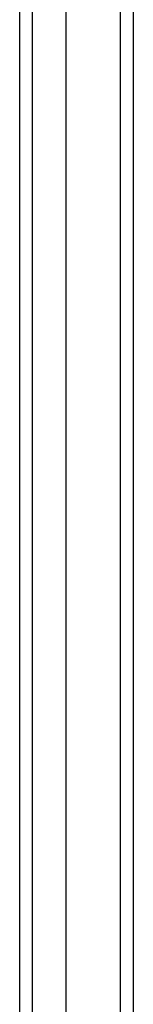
# Model space of a CAD drawing. Header units: inches. Extents: x 19 to 488, y 53 to 228.
# Tile 62 of 124: x 262.394 to 263.26, y 134.893 to 142.393. Entities that reach past the tile are written whole.
import ezdxf

# ---------------------------------------------------------------- set-up
doc = ezdxf.new("R2010")
doc.units = ezdxf.units.IN
doc.header["$MEASUREMENT"] = 0
doc.layers.add('Visible Edges(ANSI)', color=7, linetype='Continuous', lineweight=25)
doc.layers.add('Visible Tangent Edges(ANSI)', color=7, linetype='Continuous', lineweight=25)

msp = doc.modelspace()

# ---------------------------------------------------------------- linework, layer by layer
at = {"layer": 'Visible Edges(ANSI)'}
for p, q in [((262.7487, 128.1013), (262.7487, 156.684)), ((262.3943, 128.2898), (262.3943, 156.4955)), ((263.2605, 156.5186), (263.2605, 128.2666))]:
    msp.add_line(p, q, dxfattribs=at)
at = {"layer": 'Visible Tangent Edges(ANSI)'}
for p, q in [((263.1615, 157.2936), (263.1615, 127.4916)), ((262.4933, 128.1598), (262.4933, 156.6255))]:
    msp.add_line(p, q, dxfattribs=at)

doc.saveas('drawing.dxf')
